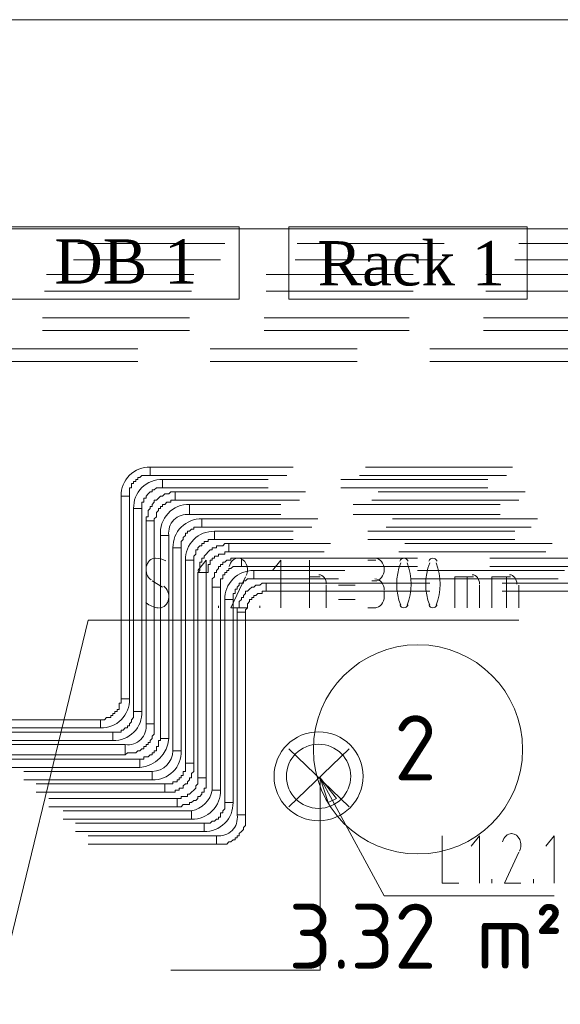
# Model space of a CAD drawing. Header units: millimetres. Extents: x 413 to 305578, y 115 to 38116.
# Tile 29 of 194: x 17739 to 18777, y 17260 to 19151. Entities that reach past the tile are written whole.
import ezdxf

# ---------------------------------------------------------------- set-up
doc = ezdxf.new("R2010")
doc.units = ezdxf.units.MM
for name, color, linetype in [('PDF _0', 1, 'Continuous'), ('PDF _PD-Socket Text', 1, 'Continuous'), ('PDF _Текст', 7, 'Continuous'), ('PDF$_59-60$-$Floor$Plan$-$В_Этаж$00_Сводный$A-AREA-IDEN', 2, 'Continuous')]:
    doc.layers.add(name, color=color, linetype=linetype)
for name, color, linetype, true_color in [('PDF _PD-Lighting', 7, 'Continuous', 0xb80000), ('PDF _PD-Lighting Text', 7, 'Continuous', 0xb80000), ('PDF$_59-60$-$Floor$Plan$-$В_Этаж$00_Сводный$A-DETL-MBND', 7, 'Continuous', 0xdd3700), ('PDF$_V$line_ifc_RVT-1-В_Этаж$00_Сводный$A-WALL', 7, 'Continuous', 0xbababa), ('PDF$_V$line_ifc_RVT-1-В_Этаж$00_Сводный$L-SITE', 7, 'Continuous', 0xdcdcdc)]:
    doc.layers.add(name, color=color, linetype=linetype, true_color=true_color)
doc.styles.add('PDF GOST Common', font='GOST_Common.ttf')
doc.styles.add('PDF Sylfaen', font='sylfaen.ttf')

msp = doc.modelspace()

# ---------------------------------------------------------------- linework, layer by layer
at = {"layer": 'PDF _0', "lineweight": 0}
msp.add_lwpolyline([(17682.9, 17229.8), (17869.8, 17997.4), (17969.3, 17997.4), (18697.2, 17997.4)], dxfattribs=at)
at = {"layer": 'PDF _0', "color": 12, "lineweight": 0, "true_color": 0xb80000}
msp.add_lwpolyline([(18339.2, 17651.4), (18438.6, 17468.4), (18538.1, 17468.4), (18764.8, 17468.4)], dxfattribs=at)
at = {"layer": 'PDF _PD-Lighting', "color": 7, "lineweight": 0}
for points in [[(18160.2, 18613.9), (18160.2, 18753.1), (17706.8, 18753.1), (17706.8, 18613.9)], [(18713.1, 18613.9), (18713.1, 18753.1), (18255.7, 18753.1), (18255.7, 18613.9)]]:
    msp.add_lwpolyline(points, close=True, dxfattribs=at)
at = {"layer": 'PDF _PD-Lighting', "lineweight": 0}
for points in [[(18255.7, 17639.4), (18371, 17750.8)], [(18255.7, 17750.8), (18371, 17639.4)], [(18028.9, 17325.2), (18315.3, 17325.2), (18315.3, 17695.1)]]:
    msp.add_lwpolyline(points, dxfattribs=at)
for radius in [85.5, 61.7]:
    msp.add_circle((18312.5, 17697.8), radius, dxfattribs=at)
at = {"layer": 'PDF _PD-Lighting Text', "lineweight": 0}
msp.add_lwpolyline([(18331.2, 17647.4), (18315.3, 17695.1), (18347.1, 17655.3)], close=True, dxfattribs=at)
for points in [[(18315.3, 17695.1), (18339.2, 17651.4)], [(18550, 17583.8), (18550, 17492.3), (18581.8, 17492.3)], [(18621.6, 17492.3), (18621.6, 17583.8), (18605.7, 17563.9)], [(18764.8, 17492.3), (18764.8, 17583.8), (18748.9, 17563.9)], [(18697.2, 17551.9), (18669.3, 17492.3), (18701.1, 17492.3)], [(18645.5, 17492.3), (18645.5, 17500.2)], [(18725, 17492.3), (18725, 17500.2)]]:
    msp.add_lwpolyline(points, dxfattribs=at)
msp.add_arc((18675, 17565.9), 26.1, 333.618, 24.0408, dxfattribs=at)
for points in [[(18683.4, 17587.7), (18675.3, 17587.8), (18668.2, 17581.3), (18666, 17571.8)], [(18698.9, 17576.5), (18695.7, 17583.5), (18689.7, 17587.8), (18683.2, 17587.7)]]:
    msp.add_open_spline(points, degree=3, dxfattribs=at)
at = {"layer": 'PDF _PD-Socket Text', "lineweight": 0}
for points in [[(18096.6, 18021.3), (18096.6, 18112.8), (18080.7, 18092.9)], [(18239.8, 18021.3), (18239.8, 18112.8), (18223.8, 18092.9)], [(18295.4, 18021.3), (18295.4, 18112.8)], [(18406.8, 18112.8), (18422.7, 18112.8)], [(18172.1, 18080.9), (18144.3, 18021.3), (18176.1, 18021.3)], [(18295.4, 18080.9), (18315.3, 18080.9)], [(18573.9, 18021.3), (18573.9, 18080.9), (18609.7, 18080.9)], [(18597.7, 18021.3), (18597.7, 18080.9)], [(18645.5, 18021.3), (18645.5, 18080.9), (18681.3, 18080.9)], [(18673.3, 18021.3), (18673.3, 18080.9)], [(17993.2, 18073), (18013, 18061)], [(18327.3, 18065), (18327.3, 18021.3)], [(18382.9, 18065), (18351.1, 18065)], [(18422.7, 18073), (18414.8, 18073)], [(18621.6, 18065), (18621.6, 18021.3)], [(18697.2, 18065), (18697.2, 18021.3)], [(18438.6, 18053.1), (18438.6, 18041.2)], [(18120.4, 18021.3), (18120.4, 18025.2)], [(18200, 18021.3), (18200, 18025.2)], [(18351.1, 18037.2), (18382.9, 18037.2)], [(18422.7, 18021.3), (18406.8, 18021.3)]]:
    msp.add_lwpolyline(points, dxfattribs=at)
for centre, radius, start, end in [((17998.9, 18073.4), 43.3, 61.8524, 89.0764), ((18150, 18094.9), 26.1, 333.618, 24.0408), ((18571.2, 18067), 108.7, 158.1088, 201.8912), ((18381.7, 18067), 108.7, 338.1088, 21.8912), ((18626.9, 18067), 108.7, 158.1088, 201.8912), ((18437.3, 18067), 108.7, 338.1088, 21.8912)]:
    msp.add_arc(centre, radius, start, end, dxfattribs=at)
for points in [[(17999, 18116.7), (17990.8, 18116.7), (17983.6, 18109.7), (17981.7, 18099.9)], [(18158.4, 18116.7), (18150.3, 18116.8), (18143.2, 18110.3), (18141, 18100.8)], [(18173.8, 18105.5), (18170.7, 18112.5), (18164.7, 18116.8), (18158.1, 18116.7)], [(18438.6, 18094.9), (18438.6, 18106.9), (18430.6, 18116.7), (18420.7, 18116.7)], [(18476.4, 18116.7), (18473.3, 18116.7), (18470.3, 18114.6), (18468.4, 18111.1)], [(18484.4, 18111.1), (18482.5, 18114.6), (18479.6, 18116.7), (18476.4, 18116.7)], [(18532.1, 18116.7), (18528.9, 18116.7), (18526, 18114.6), (18524.1, 18111.1)], [(18540.1, 18111.1), (18538.2, 18114.6), (18535.2, 18116.7), (18532.1, 18116.7)], [(17981.7, 18099.9), (17979.8, 18090.1), (17983.6, 18079.9), (17991, 18075.3)], [(18327.3, 18067), (18327.3, 18076.9), (18321, 18084.9), (18313.3, 18084.9)], [(18420.7, 18073), (18430.6, 18073), (18438.6, 18082.8), (18438.6, 18094.9)], [(18621.6, 18067), (18621.6, 18076.9), (18615.4, 18084.9), (18607.7, 18084.9)], [(18693.2, 18067), (18693.2, 18076.9), (18687, 18084.9), (18679.3, 18084.9)], [(18024.5, 18038.1), (18026.4, 18047.9), (18022.5, 18058.1), (18015.2, 18062.7)], [(18438.6, 18055.1), (18438.6, 18067.2), (18430.6, 18077), (18420.7, 18077)], [(18420.7, 18021.3), (18430.6, 18021.3), (18438.6, 18031.1), (18438.6, 18043.1)], [(17981.1, 18031.5), (17988.2, 18025.3), (17996.6, 18021.8), (18005.2, 18021.3)], [(18007.1, 18021.3), (18015.4, 18021.3), (18022.6, 18028.3), (18024.5, 18038.1)], [(18468.4, 18026.9), (18470.3, 18023.4), (18473.3, 18021.3), (18476.4, 18021.3)], [(18476.4, 18021.3), (18479.6, 18021.3), (18482.5, 18023.4), (18484.4, 18026.9)], [(18524.1, 18026.9), (18526, 18023.4), (18528.9, 18021.3), (18532.1, 18021.3)], [(18532.1, 18021.3), (18535.2, 18021.3), (18538.2, 18023.4), (18540.1, 18026.9)]]:
    msp.add_open_spline(points, degree=3, dxfattribs=at)
at = {"layer": 'PDF$_59-60$-$Floor$Plan$-$В_Этаж$00_Сводный$A-AREA-IDEN', "lineweight": 0}
msp.add_circle((18503.4, 17749.5), 200.9, dxfattribs=at)
at = {"layer": 'PDF$_59-60$-$Floor$Plan$-$В_Этаж$00_Сводный$A-DETL-MBND', "color": 5, "lineweight": 0}
for points in [[(18132.4, 18721.3), (17850, 18721.3)], [(18554, 18721.3), (18271.6, 18721.3)], [(18975.6, 18721.3), (18697.2, 18721.3)], [(17842, 18689.5), (18124.4, 18689.5)], [(18267.6, 18689.5), (18550, 18689.5)], [(18689.2, 18689.5), (18971.6, 18689.5)], [(18263.6, 18291.7), (17989.2, 18291.7), (17989.2, 18275.8), (18251.7, 18275.8)], [(18685.2, 18291.7), (18402.8, 18291.7)], [(18390.9, 18275.8), (18673.3, 18275.8)], [(18287.5, 18244), (18036.9, 18244), (18036.9, 18228.1), (18275.6, 18228.1)], [(18709.1, 18244), (18426.7, 18244)], [(18414.8, 18228.1), (18697.2, 18228.1)], [(18311.3, 18192.3), (18088.6, 18192.3), (18088.6, 18176.4), (18299.4, 18176.4)], [(18733, 18192.3), (18454.5, 18192.3)], [(18442.6, 18176.4), (18721, 18176.4)], [(18335.2, 18144.6), (18140.3, 18144.6), (18140.3, 18128.7), (18323.3, 18128.7)], [(18760.8, 18144.6), (18478.4, 18144.6)], [(18466.5, 18128.7), (18748.9, 18128.7)], [(18363.1, 18092.9), (18188, 18092.9), (18188, 18077), (18351.1, 18077)], [(18784.7, 18092.9), (18502.3, 18092.9)], [(18490.3, 18077), (18772.7, 18077)], [(17647.1, 17790.6), (17893.7, 17790.6), (17893.7, 17806.5), (17647.1, 17806.5)], [(17694.8, 17738.9), (17941.4, 17738.9), (17941.4, 17758.8), (17694.8, 17758.8)], [(17746.5, 17691.1), (17993.2, 17691.1), (17993.2, 17707.1), (17746.5, 17707.1)], [(17794.3, 17639.4), (18040.9, 17639.4), (18040.9, 17655.3), (17794.3, 17655.3)], [(17846, 17591.7), (18092.6, 17591.7), (18092.6, 17607.6), (17846, 17607.6)]]:
    msp.add_lwpolyline(points, dxfattribs=at)
at = {"layer": 'PDF$_59-60$-$Floor$Plan$-$В_Этаж$00_Сводный$A-DETL-MBND', "color": 1, "lineweight": 0}
for points in [[(18072.7, 18661.6), (17790.3, 18661.6)], [(18494.3, 18661.6), (18211.9, 18661.6)], [(18915.9, 18661.6), (18633.5, 18661.6)], [(17786.3, 18629.8), (18068.7, 18629.8)], [(18211.9, 18629.8), (18494.3, 18629.8)], [(18633.5, 18629.8), (18915.9, 18629.8)], [(18215.9, 18267.9), (18013, 18267.9), (18013, 18252), (18215.9, 18252)], [(18637.5, 18267.9), (18355.1, 18267.9)], [(18355.1, 18252), (18637.5, 18252)], [(18239.8, 18220.1), (18064.7, 18220.1), (18064.7, 18200.3), (18239.8, 18200.3)], [(18661.4, 18220.1), (18379, 18220.1)], [(18379, 18200.3), (18661.4, 18200.3)], [(18263.6, 18168.4), (18112.5, 18168.4), (18112.5, 18152.5), (18263.6, 18152.5)], [(18689.2, 18168.4), (18406.8, 18168.4)], [(18406.8, 18152.5), (18689.2, 18152.5)], [(18502.3, 18116.7), (18164.2, 18116.7), (18164.2, 18100.8), (18502.3, 18100.8)], [(18923.9, 18116.7), (18641.5, 18116.7)], [(18641.5, 18100.8), (18923.9, 18100.8)], [(18526.1, 18069), (18211.9, 18069), (18211.9, 18053.1), (18526.1, 18053.1)], [(18947.7, 18069), (18665.3, 18069)], [(18665.3, 18053.1), (18947.7, 18053.1)], [(17671, 17766.7), (17917.6, 17766.7), (17917.6, 17782.6), (17671, 17782.6)], [(17718.7, 17715), (17969.3, 17715), (17969.3, 17730.9), (17718.7, 17730.9)], [(17770.4, 17667.3), (18017, 17667.3), (18017, 17683.2), (17770.4, 17683.2)], [(17822.1, 17615.6), (18068.7, 17615.6), (18068.7, 17631.5), (17822.1, 17631.5)], [(17869.8, 17567.8), (18116.5, 17567.8), (18116.5, 17583.8), (17869.8, 17583.8)]]:
    msp.add_lwpolyline(points, dxfattribs=at)
at = {"layer": 'PDF$_59-60$-$Floor$Plan$-$В_Этаж$00_Сводный$A-DETL-MBND', "color": 150, "lineweight": 0, "true_color": 0x007fff}
for points in [[(18064.7, 18578.1), (17782.3, 18578.1)], [(18486.4, 18578.1), (18207.9, 18578.1)], [(18911.9, 18578.1), (18629.5, 18578.1)], [(17782.3, 18554.2), (18064.7, 18554.2)], [(18207.9, 18554.2), (18486.4, 18554.2)], [(18629.5, 18554.2), (18911.9, 18554.2)]]:
    msp.add_lwpolyline(points, dxfattribs=at)
at = {"layer": 'PDF$_59-60$-$Floor$Plan$-$В_Этаж$00_Сводный$A-DETL-MBND', "color": 220, "lineweight": 0, "true_color": 0xff00bf}
for points in [[(17965.3, 18518.5), (17682.9, 18518.5)], [(18386.9, 18518.5), (18104.5, 18518.5)], [(18808.5, 18518.5), (18526.1, 18518.5)], [(17682.9, 18494.6), (17965.3, 18494.6)], [(18104.5, 18494.6), (18386.9, 18494.6)], [(18526.1, 18494.6), (18808.5, 18494.6)]]:
    msp.add_lwpolyline(points, dxfattribs=at)
at = {"layer": 'PDF$_59-60$-$Floor$Plan$-$В_Этаж$00_Сводный$A-DETL-MBND', "color": 5, "lineweight": 0}
for points in [[(17933.5, 18236.1), (17949.4, 18236.1), (17949.4, 18240), (17949.4, 18244), (17949.4, 18248), (17949.4, 18252), (17953.4, 18252), (17953.4, 18255.9), (17953.4, 18259.9), (17957.4, 18259.9), (17957.4, 18263.9), (17961.3, 18263.9), (17961.3, 18267.9), (17965.3, 18267.9), (17965.3, 18271.8), (17969.3, 18271.8), (17973.3, 18275.8), (17977.2, 18275.8), (17981.2, 18275.8), (17985.2, 18275.8), (17989.2, 18275.8), (17989.2, 18291.7, 0.428571)], [(18032.9, 18136.6), (18048.8, 18136.6), (18048.8, 18140.6), (18048.8, 18144.6), (18048.8, 18148.5), (18052.8, 18152.5), (18052.8, 18156.5), (18056.8, 18160.5), (18056.8, 18164.5), (18060.8, 18164.5), (18060.8, 18168.4), (18064.7, 18168.4), (18068.7, 18172.4), (18072.7, 18172.4), (18072.7, 18176.4), (18076.7, 18176.4), (18080.7, 18176.4), (18084.6, 18176.4), (18088.6, 18176.4), (18088.6, 18192.3, 0.428571)], [(18132.4, 18037.2), (18148.3, 18037.2), (18148.3, 18041.2), (18148.3, 18045.1), (18148.3, 18049.1), (18152.2, 18049.1), (18152.2, 18053.1), (18152.2, 18057.1), (18156.2, 18057.1), (18156.2, 18061), (18160.2, 18065), (18160.2, 18069), (18164.2, 18069), (18168.2, 18069), (18168.2, 18073), (18172.1, 18073), (18176.1, 18077), (18180.1, 18077), (18184.1, 18077), (18188, 18077), (18188, 18092.9, 0.428571)], [(17949.4, 17846.3), (17933.5, 17846.3), (17933.5, 17842.3), (17933.5, 17838.3), (17929.5, 17838.3), (17929.5, 17834.3), (17929.5, 17830.4), (17929.5, 17826.4), (17925.5, 17826.4), (17925.5, 17822.4), (17921.6, 17822.4), (17921.6, 17818.4), (17917.6, 17818.4), (17917.6, 17814.4), (17913.6, 17814.4), (17913.6, 17810.5), (17909.6, 17810.5), (17905.6, 17810.5), (17901.7, 17806.5), (17897.7, 17806.5), (17893.7, 17806.5), (17893.7, 17790.6, 0.428571)], [(17941.4, 17758.8), (17941.4, 17738.9), (17945.4, 17742.8), (17949.4, 17742.8), (17953.4, 17742.8), (17957.4, 17742.8), (17961.3, 17742.8), (17965.3, 17746.8), (17969.3, 17746.8), (17973.3, 17750.8), (17977.2, 17750.8), (17977.2, 17754.8), (17981.2, 17754.8), (17981.2, 17758.8), (17985.2, 17758.8), (17985.2, 17762.7), (17989.2, 17762.7), (17989.2, 17766.7), (17993.2, 17770.7), (17993.2, 17774.7), (17997.1, 17778.6), (17997.1, 17782.6), (17997.1, 17786.6), (17997.1, 17790.6), (17997.1, 17794.6), (17997.1, 17798.5), (17981.2, 17798.5, -0.504026)], [(18048.8, 17746.8), (18032.9, 17746.8, -0.4), (17993.2, 17707.1), (17993.2, 17691.1, 0.43607)], [(18148.3, 17647.4), (18132.4, 17647.4), (18132.4, 17643.4), (18132.4, 17639.4), (18132.4, 17635.5), (18128.4, 17631.5), (18128.4, 17627.5), (18124.4, 17627.5), (18124.4, 17623.5), (18124.4, 17619.5), (18120.4, 17619.5), (18120.4, 17615.6), (18116.5, 17615.6), (18112.5, 17611.6), (18108.5, 17611.6), (18104.5, 17607.6), (18100.5, 17607.6), (18096.6, 17607.6), (18092.6, 17607.6), (18092.6, 17591.7, 0.428571)]]:
    msp.add_lwpolyline(points, format="xyb", close=True, dxfattribs=at)
at = {"layer": 'PDF$_59-60$-$Floor$Plan$-$В_Этаж$00_Сводный$A-DETL-MBND', "color": 1, "lineweight": 0}
for points in [[(17957.4, 18212.2), (17973.3, 18212.2), (17973.3, 18216.2), (17973.3, 18220.1), (17973.3, 18224.1), (17977.2, 18224.1), (17977.2, 18228.1), (17977.2, 18232.1), (17981.2, 18232.1), (17981.2, 18236.1), (17985.2, 18240), (17989.2, 18244), (17993.2, 18244), (17993.2, 18248), (17997.1, 18248), (18001.1, 18252), (18005.1, 18252), (18009.1, 18252), (18013, 18252), (18013, 18267.9, 0.43607)], [(18009.1, 18160.5), (18025, 18160.5, -0.504026), (18064.7, 18200.3), (18064.7, 18220.1, 0.447484)], [(18056.8, 18112.8), (18072.7, 18112.8), (18072.7, 18116.7), (18072.7, 18120.7), (18076.7, 18124.7), (18076.7, 18128.7), (18076.7, 18132.6), (18080.7, 18132.6), (18080.7, 18136.6), (18084.6, 18140.6), (18088.6, 18140.6), (18088.6, 18144.6), (18092.6, 18144.6), (18092.6, 18148.5), (18096.6, 18148.5), (18100.5, 18148.5), (18100.5, 18152.5), (18104.5, 18152.5), (18108.5, 18152.5), (18112.5, 18152.5), (18112.5, 18168.4, 0.428571)], [(17973.3, 17822.4), (17957.4, 17822.4), (17957.4, 17818.4), (17957.4, 17814.4), (17957.4, 17810.5), (17953.4, 17806.5), (17953.4, 17802.5), (17949.4, 17798.5), (17949.4, 17794.6), (17945.4, 17794.6), (17945.4, 17790.6), (17941.4, 17790.6), (17937.5, 17786.6), (17933.5, 17786.6), (17933.5, 17782.6), (17929.5, 17782.6), (17925.5, 17782.6), (17921.6, 17782.6), (17917.6, 17782.6), (17917.6, 17766.7, 0.43607)], [(18025, 17770.7), (18009.1, 17770.7), (18009.1, 17766.7), (18005.1, 17766.7), (18005.1, 17762.7), (18005.1, 17758.8), (18005.1, 17754.8), (18001.1, 17754.8), (18001.1, 17750.8), (18001.1, 17746.8), (17997.1, 17746.8), (17997.1, 17742.8), (17993.2, 17742.8), (17993.2, 17738.9), (17989.2, 17738.9), (17985.2, 17734.9), (17981.2, 17734.9), (17977.2, 17734.9), (17977.2, 17730.9), (17973.3, 17730.9), (17969.3, 17730.9), (17969.3, 17715, 0.372229)], [(18124.4, 17671.3), (18108.5, 17671.3, -0.302776), (18068.7, 17631.5), (18068.7, 17615.6, 0.428571)], [(18116.5, 17583.8), (18116.5, 17567.8), (18120.4, 17567.8), (18124.4, 17567.8), (18128.4, 17567.8), (18132.4, 17567.8), (18136.3, 17567.8), (18140.3, 17571.8), (18144.3, 17571.8), (18148.3, 17575.8), (18152.2, 17575.8), (18152.2, 17579.8), (18156.2, 17579.8), (18156.2, 17583.8), (18160.2, 17583.8), (18160.2, 17587.7), (18164.2, 17591.7), (18168.2, 17595.7), (18168.2, 17599.7), (18172.1, 17603.6), (18172.1, 17607.6), (18172.1, 17611.6), (18172.1, 17615.6), (18172.1, 17619.5), (18172.1, 17623.5), (18156.2, 17623.5, -0.504026)]]:
    msp.add_lwpolyline(points, format="xyb", close=True, dxfattribs=at)
at = {"layer": 'PDF$_59-60$-$Floor$Plan$-$В_Этаж$00_Сводный$A-DETL-MBND', "color": 5, "lineweight": 0}
for points in [[(17949.4, 17846.3), (17949.4, 18236.1), (17933.5, 18236.1), (17933.5, 17846.3)], [(17997.1, 18188.3), (17997.1, 18192.3), (18001.1, 18196.3), (18001.1, 18200.3), (18001.1, 18204.2), (18005.1, 18208.2), (18005.1, 18212.2), (18009.1, 18212.2), (18009.1, 18216.2), (18013, 18216.2), (18013, 18220.1), (18017, 18220.1), (18021, 18224.1), (18025, 18224.1), (18028.9, 18224.1), (18028.9, 18228.1), (18032.9, 18228.1), (18036.9, 18228.1), (18036.9, 18244), (18032.9, 18244), (18028.9, 18244), (18025, 18240), (18021, 18240), (18017, 18240), (18013, 18236.1), (18009.1, 18236.1), (18005.1, 18232.1), (18001.1, 18228.1), (17997.1, 18228.1), (17997.1, 18224.1), (17993.2, 18220.1), (17993.2, 18216.2), (17989.2, 18216.2), (17989.2, 18212.2), (17985.2, 18208.2), (17985.2, 18204.2), (17985.2, 18200.3), (17985.2, 18196.3), (17981.2, 18196.3), (17981.2, 18192.3), (17981.2, 18188.3)], [(17981.2, 18188.3), (17981.2, 17798.5), (17997.1, 17798.5), (17997.1, 18188.3)], [(18032.9, 18136.6), (18032.9, 17746.8), (18048.8, 17746.8), (18048.8, 18136.6)], [(18096.6, 18088.9), (18100.5, 18088.9), (18100.5, 18092.9), (18100.5, 18096.8), (18100.5, 18100.8), (18100.5, 18104.8), (18104.5, 18104.8), (18104.5, 18108.8), (18104.5, 18112.8), (18108.5, 18112.8), (18108.5, 18116.7), (18112.5, 18116.7), (18112.5, 18120.7), (18116.5, 18120.7), (18120.4, 18120.7), (18120.4, 18124.7), (18124.4, 18124.7), (18128.4, 18124.7), (18132.4, 18124.7), (18132.4, 18128.7), (18136.3, 18128.7), (18140.3, 18128.7), (18140.3, 18144.6), (18136.3, 18144.6), (18132.4, 18144.6), (18128.4, 18140.6), (18124.4, 18140.6), (18120.4, 18140.6), (18116.5, 18140.6), (18116.5, 18136.6), (18112.5, 18136.6), (18108.5, 18136.6), (18108.5, 18132.6), (18104.5, 18132.6), (18100.5, 18128.7), (18096.6, 18124.7), (18092.6, 18120.7), (18092.6, 18116.7), (18088.6, 18116.7), (18088.6, 18112.8), (18088.6, 18108.8), (18084.6, 18108.8), (18084.6, 18104.8), (18084.6, 18100.8), (18084.6, 18096.8), (18084.6, 18092.9), (18080.7, 18088.9)], [(18080.7, 18088.9), (18080.7, 17695.1), (18096.6, 17695.1), (18096.6, 18088.9)], [(18132.4, 18037.2), (18132.4, 17647.4), (18148.3, 17647.4), (18148.3, 18037.2)], [(18080.7, 17695.1), (18080.7, 17691.1), (18080.7, 17687.2), (18080.7, 17683.2), (18076.7, 17679.2), (18076.7, 17675.2), (18072.7, 17671.3), (18068.7, 17667.3), (18064.7, 17663.3), (18060.8, 17663.3), (18060.8, 17659.3), (18056.8, 17659.3), (18052.8, 17659.3), (18048.8, 17659.3), (18048.8, 17655.3), (18044.9, 17655.3), (18040.9, 17655.3), (18040.9, 17639.4), (18044.9, 17639.4), (18048.8, 17639.4), (18052.8, 17643.4), (18056.8, 17643.4), (18060.8, 17643.4), (18064.7, 17643.4), (18064.7, 17647.4), (18068.7, 17647.4), (18072.7, 17651.4), (18076.7, 17651.4), (18080.7, 17655.3), (18080.7, 17659.3), (18084.6, 17659.3), (18088.6, 17663.3), (18088.6, 17667.3), (18092.6, 17667.3), (18092.6, 17671.3), (18092.6, 17675.2), (18096.6, 17675.2), (18096.6, 17679.2), (18096.6, 17683.2), (18096.6, 17687.2), (18096.6, 17691.1), (18096.6, 17695.1)]]:
    msp.add_lwpolyline(points, close=True, dxfattribs=at)
at = {"layer": 'PDF$_59-60$-$Floor$Plan$-$В_Этаж$00_Сводный$A-DETL-MBND', "color": 1, "lineweight": 0}
for points in [[(17973.3, 17822.4), (17973.3, 18212.2), (17957.4, 18212.2), (17957.4, 17822.4)], [(18025, 17770.7), (18025, 18160.5), (18009.1, 18160.5), (18009.1, 17770.7)], [(18124.4, 18061), (18124.4, 18065), (18124.4, 18069), (18124.4, 18073), (18124.4, 18077), (18128.4, 18077), (18128.4, 18080.9), (18128.4, 18084.9), (18132.4, 18084.9), (18132.4, 18088.9), (18136.3, 18088.9), (18136.3, 18092.9), (18140.3, 18092.9), (18140.3, 18096.8), (18144.3, 18096.8), (18148.3, 18100.8), (18152.2, 18100.8), (18156.2, 18100.8), (18160.2, 18100.8), (18164.2, 18100.8), (18164.2, 18116.7), (18160.2, 18116.7), (18156.2, 18116.7), (18152.2, 18116.7), (18148.3, 18116.7), (18144.3, 18116.7), (18144.3, 18112.8), (18140.3, 18112.8), (18136.3, 18112.8), (18132.4, 18108.8), (18128.4, 18108.8), (18128.4, 18104.8), (18124.4, 18104.8), (18124.4, 18100.8), (18120.4, 18100.8), (18120.4, 18096.8), (18116.5, 18092.9), (18116.5, 18088.9), (18112.5, 18088.9), (18112.5, 18084.9), (18112.5, 18080.9), (18108.5, 18077), (18108.5, 18073), (18108.5, 18069), (18108.5, 18065), (18108.5, 18061)], [(18072.7, 17723), (18072.7, 18112.8), (18056.8, 18112.8), (18056.8, 17723)], [(18124.4, 17671.3), (18124.4, 18061), (18108.5, 18061), (18108.5, 17671.3)], [(18172.1, 18013.3), (18172.1, 18017.3), (18176.1, 18021.3), (18176.1, 18025.2), (18176.1, 18029.2), (18180.1, 18033.2), (18180.1, 18037.2), (18184.1, 18037.2), (18184.1, 18041.2), (18188, 18041.2), (18188, 18045.1), (18192, 18045.1), (18196, 18049.1), (18200, 18049.1), (18204, 18049.1), (18204, 18053.1), (18207.9, 18053.1), (18211.9, 18053.1), (18211.9, 18069), (18207.9, 18069), (18204, 18069), (18200, 18065), (18196, 18065), (18192, 18065), (18188, 18061), (18184.1, 18061), (18180.1, 18057.1), (18176.1, 18053.1), (18172.1, 18053.1), (18172.1, 18049.1), (18168.2, 18045.1), (18168.2, 18041.2), (18164.2, 18041.2), (18164.2, 18037.2), (18160.2, 18033.2), (18160.2, 18029.2), (18160.2, 18025.2), (18160.2, 18021.3), (18156.2, 18021.3), (18156.2, 18017.3), (18156.2, 18013.3)], [(18172.1, 17623.5), (18172.1, 18013.3), (18156.2, 18013.3), (18156.2, 17623.5)], [(18056.8, 17723), (18056.8, 17719), (18056.8, 17715), (18056.8, 17711), (18056.8, 17707.1), (18052.8, 17707.1), (18052.8, 17703.1), (18052.8, 17699.1), (18048.8, 17699.1), (18048.8, 17695.1), (18044.9, 17695.1), (18044.9, 17691.1), (18040.9, 17691.1), (18040.9, 17687.2), (18036.9, 17687.2), (18032.9, 17687.2), (18032.9, 17683.2), (18028.9, 17683.2), (18025, 17683.2), (18021, 17683.2), (18017, 17683.2), (18017, 17667.3), (18021, 17667.3), (18025, 17667.3), (18028.9, 17667.3), (18032.9, 17667.3), (18036.9, 17667.3), (18036.9, 17671.3), (18040.9, 17671.3), (18044.9, 17671.3), (18044.9, 17675.2), (18048.8, 17675.2), (18052.8, 17675.2), (18052.8, 17679.2), (18056.8, 17683.2), (18060.8, 17683.2), (18060.8, 17687.2), (18064.7, 17691.1), (18064.7, 17695.1), (18068.7, 17695.1), (18068.7, 17699.1), (18068.7, 17703.1), (18072.7, 17707.1), (18072.7, 17711), (18072.7, 17715), (18072.7, 17719), (18072.7, 17723)]]:
    msp.add_lwpolyline(points, close=True, dxfattribs=at)
at = {"layer": 'PDF$_V$line_ifc_RVT-1-В_Этаж$00_Сводный$A-WALL', "lineweight": 0}
msp.add_lwpolyline([(19806.9, 18749.1), (19608, 18749.1), (19608, 17969.6), (19810.8, 17969.6), (20009.7, 17969.6), (20009.7, 18749.1), (19806.9, 18749.1), (19806.9, 19150.9), (12973.6, 19150.9), (12973.6, 18749.1)], close=True, dxfattribs=at)
at = {"layer": 'PDF$_V$line_ifc_RVT-1-В_Этаж$00_Сводный$L-SITE', "color": 9, "lineweight": 0, "true_color": 0xbababa}
msp.add_lwpolyline([(11474.1, 15996.7), (11629.2, 16358.7), (11812.2, 16553.6), (11848, 16645.1), (12070.7, 16927.5), (12070.7, 17245.7), (12973.6, 17245.7), (12973.6, 19150.9), (26644.1, 19150.9), (26644.1, 17229.8), (27547, 17229.8), (27547, 16963.3), (27566.9, 16951.3)], dxfattribs=at)

# ---------------------------------------------------------------- texts
at = {"layer": 'PDF _Текст', "char_height": 85.01, "attachment_point": 4, "style": 'PDF Sylfaen'}
for s, insert in [('DB 1', (17805.3, 18686.4)), ('Rack 1', (18310.5, 18682.4))]:
    msp.add_mtext(s, dxfattribs=dict(at, insert=insert))
at = {"layer": 'PDF _Текст', "color": 2, "attachment_point": 4, "style": 'PDF GOST Common'}
for s, insert, char_height in [('2', (18457.7, 17752.5), 124.9), ('3.32 m²', (18254.8, 17390.6), 124.95)]:
    msp.add_mtext(s, dxfattribs=dict(at, insert=insert, char_height=char_height))

doc.saveas('drawing.dxf')
